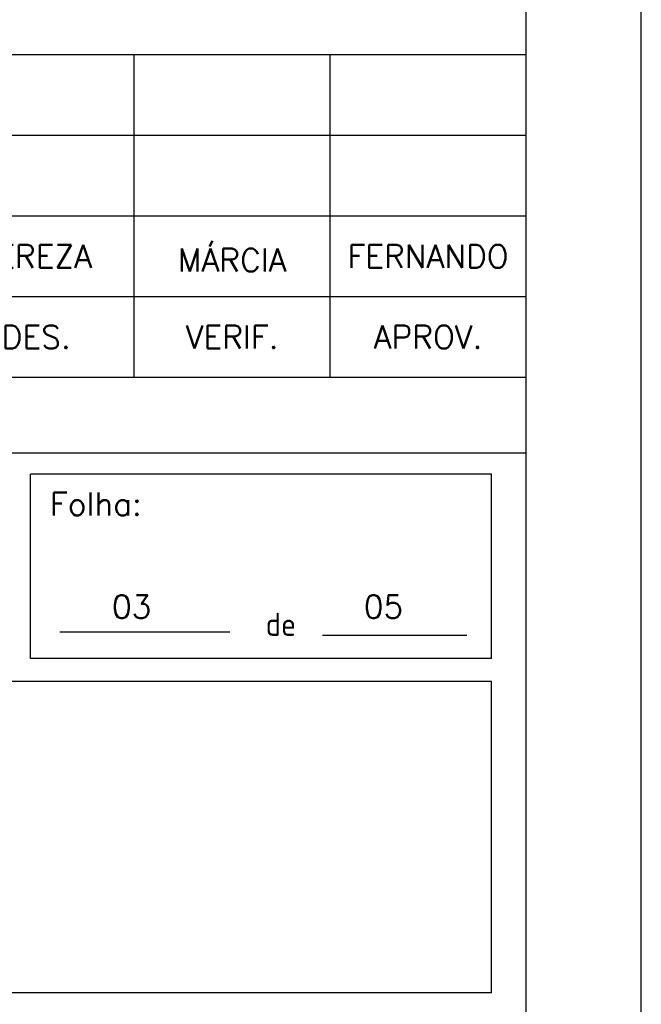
# Model space of a CAD drawing. Extents: x -1825 to 98, y 5678 to 6985.
# Tile 82 of 86: x 44 to 98, y 6459 to 6544. Entities that reach past the tile are written whole.
import ezdxf
from ezdxf.enums import TextEntityAlignment as Align

# ---------------------------------------------------------------- set-up
doc = ezdxf.new("R2010")
doc.units = 0
doc.header["$MEASUREMENT"] = 0
doc.layers.add('CARIMBO', color=7, linetype='CONTINUOUS')
doc.layers.add('PADRÃO', color=7, linetype='CONTINUOUS')
doc.styles.add('ROMANS', font='romans.shx', dxfattribs={"height": 1.5})

msp = doc.modelspace()

# ---------------------------------------------------------------- linework, layer by layer
at = {"layer": 'CARIMBO', "color": 3}
for p, q in [((-87.167, 6541.41), (87.833, 6541.41)), ((-87.167, 6534.41), (87.833, 6534.41)), ((-87.167, 6527.41), (87.833, 6527.41)), ((47.38, 6491.317), (62.12, 6491.317)), ((70.185, 6491.039), (82.701, 6491.039))]:
    msp.add_line(p, q, dxfattribs=at)
at = {"layer": 'CARIMBO', "color": 4}
for p, q in [((53.833, 6513.41), (53.833, 6541.41)), ((70.833, 6513.41), (70.833, 6541.41)), ((-87.167, 6520.41), (87.833, 6520.41)), ((-87.167, 6513.41), (87.833, 6513.41))]:
    msp.add_line(p, q, dxfattribs=at)
at = {"layer": 'CARIMBO', "color": 6}
for p, q in [((87.833, 6506.826), (-87.167, 6506.826)), ((84.833, 6505.02), (44.833, 6505.02)), ((44.833, 6489.02), (44.833, 6505.02)), ((84.833, 6489.02), (84.833, 6505.02)), ((84.833, 6489.02), (44.833, 6489.02)), ((84.833, 6487.02), (-84.167, 6487.02)), ((84.833, 6460.02), (84.833, 6487.02)), ((84.833, 6460.02), (-84.167, 6460.02))]:
    msp.add_line(p, q, dxfattribs=at)
at = {"layer": 'PADRÃO', "color": 2}
msp.add_lwpolyline([(-743.167, 6985.02), (-743.167, 6391.02), (97.833, 6391.02), (97.833, 6985.02), (-743.167, 6985.02)], dxfattribs=at)
at = {"layer": 'PADRÃO', "color": 1}
msp.add_lwpolyline([(-718.167, 6401.02), (87.833, 6401.02), (87.833, 6975.02), (-718.167, 6975.02)], close=True, dxfattribs=at)

# ---------------------------------------------------------------- texts
at = {"layer": 'CARIMBO', "color": 2, "style": 'ROMANS'}
for s, p in [('MÁRCIA', (62.333, 6523.91)), ('TEREZA', (45.333, 6523.91)), ('FERNANDO', (79.333, 6523.91)), ('DES.', (45.333, 6516.91)), ('VERIF.', (62.333, 6516.91)), ('APROV.', (79.333, 6516.91))]:
    msp.add_text(s, height=2, dxfattribs=at).set_placement(p, align=Align.MIDDLE)
msp.add_text('Folha:', height=2, dxfattribs=at).set_placement((46.524, 6501.428))
at = {"layer": 'CARIMBO', "color": 8, "style": 'ROMANS'}
for s, p in [('03', (51.899, 6492.51)), ('05', (73.748, 6492.51))]:
    msp.add_text(s, height=2, dxfattribs=at).set_placement(p)
at = {"layer": 'CARIMBO', "color": 2, "insert": (65.247, 6492.984), "char_height": 2, "width": 25.866, "attachment_point": 1}
msp.add_mtext('\\Fisocp.shx;de', dxfattribs=at)

doc.saveas('drawing.dxf')
